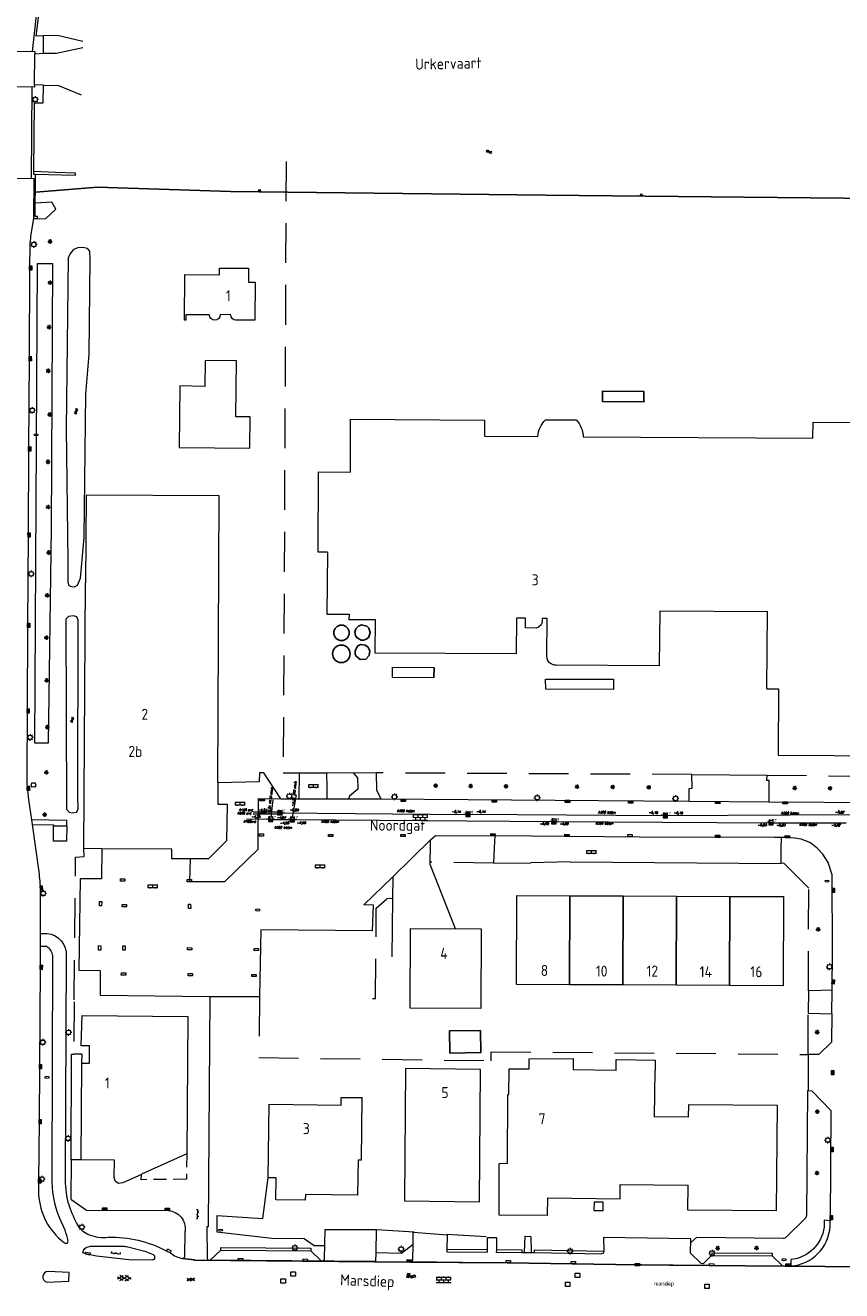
# Model space of a CAD drawing. Extents: x 168769 to 512904, y 516715 to 1559940.
# Tile 15 of 186: x 170345 to 170530, y 518655 to 518942. Entities that reach past the tile are written whole.
import ezdxf
from ezdxf.enums import TextEntityAlignment as Align

# ---------------------------------------------------------------- set-up
doc = ezdxf.new("R2010")
doc.units = 0
doc.header["$MEASUREMENT"] = 0
doc.linetypes.add('HIDDEN', pattern=[4.5, 3, -1.5])
doc.linetypes.add('LP', pattern=[14, 9, -5])
doc.layers.get('0').update_dxf_attribs({"linetype": 'CONTINUOUS'})
for name, color, linetype, lineweight in [('B01_HOOFDGEBOUW', 10, 'CONTINUOUS', 0), ('B02_bijgebouw', 12, 'CONTINUOUS', 0), ('B04_KUNSTWERK', 32, 'CONTINUOUS', 0), ('B07_scheidingsmuur', 14, 'CONTINUOUS', 25), ('B17_Overbouw', 10, 'HIDDEN', 0), ('H01_HOOGTEPUNT', 7, 'CONTINUOUS', 18), ('H01_SYMBOOL', 7, 'CONTINUOUS', 18), ('Q04_wegmarkering', 7, 'CONTINUOUS', 0), ('Q07_KADEMUUR', 7, 'CONTINUOUS', 0), ('Q21_LANTAARNPAAL', 7, 'CONTINUOUS', 18), ('Q23_kolk', 7, 'CONTINUOUS', 18), ('Q26_BOOM', 7, 'CONTINUOUS', 18), ('Q28_rioolput', 7, 'CONTINUOUS', 18), ('Q29_Verkeerslicht', 7, 'CONTINUOUS', 0), ('Q722_RIOOLPUT_RWA', 5, 'CONTINUOUS', 18), ('Q723_RIOOLPUT_DWA', 32, 'CONTINUOUS', 18), ('Q92_BRANDKRAAN', 7, 'CONTINUOUS', 0), ('Q96_STRAATKOLK', 7, 'CONTINUOUS', 0), ('Q97_TROTTOIRKOLK', 7, 'CONTINUOUS', 0), ('Ri-nw-DWA-bob-hoogtes', 1, 'CONTINUOUS', 0), ('Ri-nw-RWA-bob-hoogtes', 4, 'CONTINUOUS', 0), ('S01_symb_gesloten_verh', 7, 'CONTINUOUS', 0), ('S02_symb_open_verh', 7, 'CONTINUOUS', 13), ('T03_HEK', 34, 'CONTINUOUS', 0), ('T09_INSTEEKSLOOT', 72, 'CONTINUOUS', 0), ('T51_CULTUURSCHEIDING', 3, 'CONTINUOUS', 0), ('V00_kant_verharding', 252, 'CONTINUOUS', 0), ('V03_kant_tegel_verh', 254, 'CONTINUOUS', 13)]:
    doc.layers.add(name, color=color, linetype=linetype, lineweight=lineweight)
for name, color, linetype in [('B14_dakrand_bijgebouw', 30, 'CONTINUOUS'), ('S01_Asfalt', 7, 'CONTINUOUS'), ('S04_Talud', 7, 'CONTINUOUS'), ('S05_Water', 132, 'CONTINUOUS'), ('T20_TALUD', 34, 'CONTINUOUS'), ('V011_Kant_asfalt_verh', 7, 'CONTINUOUS'), ('Z02_Huisnummer', 253, 'CONTINUOUS'), ('Z06_STRAATNAAM', 7, 'CONTINUOUS'), ('Z07_WATERLOOPNAAM', 7, 'CONTINUOUS')]:
    doc.layers.add(name, color=color, linetype=linetype)
doc.styles.add('ISO', font='italic.shx')
doc.styles.add('ISOCP', font='isocp.shx', dxfattribs={"height": 1.8})
doc.styles.get("Standard").update_dxf_attribs({"font": 'ISOB.SHX'})

# ---------------------------------------------------------------- blocks, each defined once
blk = doc.blocks.new('Q21')
at = {"color": 0}
for points in [[(-1.5, 0), (-1, 0)], [(-1.06, 1.06), (-0.71, 0.71)], [(0, 1.5), (0, 1)], [(1.06, 1.06), (0.71, 0.71)], [(1.5, 0), (1, 0)], [(-1.06, -1.06), (-0.71, -0.71)], [(0, -1.5), (0, -1)], [(1.06, -1.06), (0.71, -0.71)]]:
    blk.add_lwpolyline(points, dxfattribs=at)
blk.add_circle((0, 0), 1, dxfattribs=at)
blk = doc.blocks.new('Q26')
at = {"color": 0}
for p, q in [((-1, 0), (1, 0)), ((-0.7, 0.7), (0.7, -0.7)), ((0.7, 0.7), (-0.7, -0.7)), ((0, 1), (0, -1))]:
    blk.add_line(p, q, dxfattribs=at)
blk = doc.blocks.new('Q23')
at = {"color": 0}
blk.add_lwpolyline([(0.99, -0.5), (-0.99, -0.5), (-0.99, 0.5), (0.99, 0.5), (0.99, -0.5)], dxfattribs=at)
blk = doc.blocks.new('Q96')
for p, q in [((-1, 0.88), (1, 0.88)), ((-1, 0.75), (1, 0.75)), ((-1, 0.63), (1, 0.63)), ((-1, 0.5), (1, 0.5)), ((-1, 0.38), (1, 0.38)), ((-1, 0.25), (1, 0.25)), ((-1, 0.12), (1, 0.12))]:
    blk.add_line(p, q)
at = {"color": 0}
blk.add_lwpolyline([(1, 1), (1, 0), (-1, 0), (-1, 1), (1, 1)], dxfattribs=at)
blk = doc.blocks.new('Q92')
at = {"color": 0}
blk.add_ellipse((0, 0), major_axis=(-0.991, 0), ratio=0.499983, start_param=1.570796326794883, end_param=7.853981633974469, dxfattribs=at)
blk = doc.blocks.new('S024')
at = {"color": 0}
for p, q in [((0, 1.2), (6.7, 1.2)), ((0, 0), (6.7, 0)), ((0.2, 1.2), (0.2, 0)), ((1.25, 1.5), (1.25, 1.2)), ((1.25, 0), (1.25, -1.2)), ((2.3, 1.2), (2.3, 0)), ((3.35, 1.5), (3.35, 1.2)), ((3.35, 0), (3.35, -1.2)), ((4.4, 1.2), (4.4, 0)), ((5.45, 1.5), (5.45, 1.2)), ((5.45, 0), (5.45, -1.2)), ((6.5, 1.2), (6.5, 0)), ((0, -1.2), (6.7, -1.2)), ((0.2, -1.2), (0.2, -1.5)), ((2.3, -1.2), (2.3, -1.5)), ((4.4, -1.2), (4.4, -1.5)), ((6.5, -1.2), (6.5, -1.5))]:
    blk.add_line(p, q, dxfattribs=at)
blk = doc.blocks.new('S022')
at = {"color": 0}
for p, q in [((0.01, 1.15), (0.31, 1.15)), ((0.31, -2.3), (0.31, 2.3)), ((0.31, 2.1), (1.51, 2.1)), ((0.31, 0), (1.51, 0)), ((1.51, -2.3), (1.51, 2.3)), ((1.51, 1.05), (1.81, 1.05)), ((0.01, -1.15), (0.31, -1.15)), ((0.31, -2.1), (1.51, -2.1)), ((1.51, -1.05), (1.81, -1.05))]:
    blk.add_line(p, q, dxfattribs=at)
blk = doc.blocks.new('S05')
at = {"color": 0}
for p, q in [((0.08, 0.3), (0.38, 0.59)), ((0.11, -0.19), (0.41, 0.09)), ((0.38, 0.59), (0.68, 0.71)), ((0.41, 0.09), (0.71, 0.21)), ((0.68, 0.71), (1.01, 0.62)), ((0.71, 0.21), (1.02, 0.12)), ((1.01, 0.62), (1.33, 0.37)), ((1.02, 0.12), (1.36, -0.12)), ((1.33, 0.37), (1.66, 0.13)), ((1.66, 0.13), (1.97, 0.04)), ((1.97, 0.04), (2.28, 0.16)), ((2.28, 0.16), (2.58, 0.44)), ((1.36, -0.12), (1.68, -0.37)), ((1.68, -0.37), (2, -0.46)), ((2, -0.46), (2.31, -0.33)), ((2.31, -0.33), (2.61, -0.05))]:
    blk.add_line(p, q, dxfattribs=at)
blk = doc.blocks.new('S04')
at = {"color": 0}
for p, q in [((0, 0.5), (0.5, 0.5)), ((0, 0.25), (1, 0.25)), ((0, 0), (0.5, 0)), ((0, -0.25), (1, -0.25)), ((0, -0.5), (0.5, -0.5))]:
    blk.add_line(p, q, dxfattribs=at)
blk = doc.blocks.new('Q28')
at = {"color": 0}
blk.add_lwpolyline([(1, 1), (1, -1), (-1, -1), (-1, 1)], close=True, dxfattribs=at)
blk = doc.blocks.new('Q97')
blk.add_hatch(color=256).paths.add_polyline_path([(-1, 1), (-1, 0), (1, 1)])
blk.add_line((1, 1), (-1, 0))
at = {"color": 0}
for points in [[(-1, 0), (-1, 1), (1, 1), (1, 0), (-1, 0)], [(0, 0.8), (0, 1)]]:
    blk.add_lwpolyline(points, dxfattribs=at)
blk = doc.blocks.new('Q29')
at = {"color": 0}
for p, q in [((-1, 1), (-0.7, 0.7)), ((1, 1), (0.7, 0.7)), ((-0.7, -0.7), (-1, -1)), ((0.7, -0.7), (1, -1))]:
    blk.add_line(p, q, dxfattribs=at)
blk.add_circle((0, 0), 1, dxfattribs=at)
blk = doc.blocks.new('S026')
for p, q in [((0, 0), (4.4, 0)), ((0.2, 0.5), (0.2, 0)), ((1.2, 0), (1.2, -0.5)), ((2.2, 0.5), (2.2, 0)), ((3.2, 0), (3.2, -0.5)), ((4.2, 0.5), (4.2, 0))]:
    blk.add_line(p, q)
blk = doc.blocks.new('S016')
at = {"color": 0, "linetype": 'Continuous'}
for points in [[(0.01, -0.38), (2.65, 1.15)], [(2.65, -1.15), (0.01, 0.38)], [(5.07, -1.15), (1.09, 1.15)], [(1.09, -1.15), (5.07, 1.15)], [(6.16, -0.38), (3.51, 1.15)], [(3.51, -1.15), (6.16, 0.37)]]:
    blk.add_lwpolyline(points, dxfattribs=at)
blk = doc.blocks.new('ASFALT4')
for points in [[(0.402, 1.1), (-3.41, -1.1)], [(0.4, -1.1), (-3.408, 1.1)], [(-2.596, 1.1), (-3.4, 0.636)], [(-0.41, -1.1), (3.402, 1.1)], [(3.396, -1.1), (-0.408, 1.1)], [(3.4, 0.63), (2.588, 1.1)], [(-2.6, -1.1), (-3.4, -0.638)], [(2.59, -1.1), (3.4, -0.632)]]:
    blk.add_lwpolyline(points)
blk = doc.blocks.new('Q722')
for points in [[(-1, 1), (1, -1)], [(-1, -1), (1, -1), (1, 1), (-1, 1), (-1, -1)], [(-0.8, 0.8), (-1, 0.8)], [(-0.6, 0.6), (-1, 0.6)], [(-0.4, 0.4), (-1, 0.4)], [(-0.2, 0.2), (-1, 0.2)], [(-1, 0), (0, 0)], [(0.2, -0.2), (-1, -0.2)], [(0.4, -0.4), (-1, -0.4)], [(0.6, -0.6), (-1, -0.6)], [(0.8, -0.8), (-1, -0.8)]]:
    blk.add_lwpolyline(points)
blk = doc.blocks.new('HPUNT')
blk.add_circle((0, 0), 0.267)
blk = doc.blocks.new('Q723')
for points in [[(-1, 1), (1, -1)], [(-1, -1), (1, 1)], [(-1, -1), (1, -1), (1, 1), (-1, 1), (-1, -1)], [(0.8, 0.8), (-0.8, 0.8)], [(0.6, 0.6), (-0.6, 0.6)], [(0.4, 0.4), (-0.4, 0.4)], [(0.2, 0.2), (-0.2, 0.2)], [(0.8, -0.8), (-0.8, -0.8)], [(0.6, -0.6), (-0.6, -0.6)], [(0.4, -0.4), (-0.4, -0.4)], [(0.2, -0.2), (-0.2, -0.2)]]:
    blk.add_lwpolyline(points)

msp = doc.modelspace()

# ---------------------------------------------------------------- linework, layer by layer
at = {"layer": 'B01_HOOFDGEBOUW'}
for p, q in [((170418.32, 518852.78), (170418.27, 518840.79)), ((170413.12, 518822.61), (170413.03, 518808.61)), ((170413.03, 518808.61), (170418.03, 518808.58)), ((170418.03, 518808.58), (170418.02, 518807.33))]:
    msp.add_line(p, q, dxfattribs=at)
for points in [[(170388.67, 518885.55), (170388.68, 518887.04), (170395.24, 518887.01), (170395.23, 518883.84), (170396.72, 518883.83)], [(170396.72, 518883.83), (170396.7, 518875.23)], [(170396.7, 518875.23), (170392.31, 518875.24)], [(170418.32, 518852.78), (170448.78, 518852.6), (170448.75, 518848.93), (170460.86, 518848.86)], [(170471.14, 518848.79), (170523.25, 518848.48), (170523.27, 518852.15), (170551.22, 518852.01), (170551.09, 518827.07), (170553.63, 518827.07), (170553.4, 518791.47)], [(170413.12, 518822.67), (170411.02, 518822.69), (170411.14, 518840.84), (170418.27, 518840.79)], [(170388.29, 518770.38), (170388.58, 518835.44), (170358.43, 518835.58), (170358.25, 518815.68)], [(170361.98, 518755.42), (170357.9, 518755.45), (170358.25, 518815.68)], [(170488.5, 518809.33), (170512.92, 518809.17)], [(170512.82, 518791.68), (170512.92, 518809.17)], [(170458.04, 518807.68), (170455.98, 518807.7), (170455.93, 518799.61), (170423.99, 518799.77), (170424.04, 518807.31), (170418.02, 518807.33)], [(170461.87, 518807.64), (170461.87, 518806.78), (170461.64, 518806.16), (170460.98, 518805.62), (170460.45, 518805.44), (170458.03, 518805.47), (170458.04, 518807.68)], [(170512.82, 518791.68), (170515.45, 518791.67), (170515.37, 518776.63), (170553.39, 518776.43), (170553.4, 518791.47)], [(170388.29, 518770.38), (170388.26, 518765.49), (170390.43, 518765.49), (170390.23, 518757.2), (170386.13, 518753.15), (170382.02, 518753.13)], [(170382.02, 518753.13), (170377.83, 518753.12), (170377.82, 518755.31), (170361.98, 518755.42)], [(170468.05, 518724.6), (170455.98, 518724.65), (170456.07, 518744.82), (170468.15, 518744.77)], [(170468.15, 518744.77), (170480.24, 518744.73)], [(170480.24, 518744.73), (170492.33, 518744.68)], [(170492.33, 518744.68), (170504.43, 518744.63)], [(170504.43, 518744.63), (170516.57, 518744.58), (170516.46, 518724.38)], [(170431.97, 518737.33), (170448.02, 518737.24), (170447.91, 518719.18), (170431.87, 518719.28), (170431.97, 518737.33)], [(170480.14, 518724.54), (170468.05, 518724.6)], [(170492.23, 518724.49), (170480.14, 518724.54)], [(170504.33, 518724.44), (170492.23, 518724.49)], [(170516.46, 518724.38), (170504.33, 518724.44)], [(170357.47, 518706.82), (170359.17, 518706.8), (170359.21, 518710.74), (170357.31, 518710.76), (170357.5, 518717.62), (170381.5, 518717.39)], [(170381.5, 518717.39), (170381.22, 518686.25)], [(170357.26, 518684.9), (170357.47, 518706.82)], [(170447.61, 518675.4), (170447.87, 518705.4), (170430.86, 518705.61), (170430.62, 518675.6), (170447.61, 518675.4)], [(170454.07, 518699.69), (170454.27, 518699.69), (170454.34, 518705.55), (170458.92, 518705.49), (170458.92, 518707.83), (170468.89, 518707.85), (170468.89, 518705.38)], [(170468.89, 518705.38), (170478.59, 518705.25), (170478.62, 518707.65), (170487.49, 518707.52), (170487.46, 518705.12)], [(170487.31, 518694.61), (170487.46, 518705.12)], [(170453.94, 518684.11), (170454.07, 518699.69)], [(170420.12, 518684.87), (170419.99, 518676.87), (170408.13, 518677.06), (170408.11, 518675.75), (170401.42, 518675.84), (170401.49, 518680.83), (170399.73, 518680.85), (170399.96, 518697.5)], [(170399.96, 518697.5), (170416.25, 518697.27)], [(170416.25, 518697.27), (170416.25, 518699.03), (170421.05, 518699.03)], [(170420.12, 518684.87), (170420.9, 518684.86), (170421.05, 518699.03)], [(170495.06, 518694.57), (170495.07, 518697.43), (170515.12, 518697.32), (170514.93, 518673.32), (170494.9, 518673.47), (170494.94, 518679.17)], [(170495.01, 518694.57), (170487.31, 518694.61)], [(170381.22, 518686.25), (170370.97, 518681.62), (170370.94, 518681.6)], [(170364.85, 518684.85), (170357.26, 518684.9)], [(170370.94, 518681.6), (170366.75, 518679.71), (170365.79, 518679.56), (170365, 518680.08), (170364.8, 518680.88), (170364.85, 518684.85)], [(170463.07, 518672.26), (170452.06, 518672.37), (170452.12, 518684.1)], [(170452.12, 518684.1), (170453.94, 518684.11)], [(170463.08, 518672.27), (170463.12, 518676.3), (170479.52, 518676.09), (170479.54, 518679.32), (170494.94, 518679.17)], [(170475.64, 518673.39), (170475.65, 518675.27), (170473.61, 518675.28), (170473.59, 518673.4), (170475.64, 518673.39)]]:
    msp.add_lwpolyline(points, dxfattribs=at)
for points in [[(170392.31, 518875.24, -0.391287), (170391.22, 518876.44), (170388.84, 518876.51, -0.976089), (170386.33, 518876.46), (170381.01, 518876.48), (170381.01, 518875.29), (170380.7, 518875.29), (170380.77, 518885.6), (170388.67, 518885.55)], [(170460.86, 518848.86, -0.187848), (170462.58, 518852.68), (170469.54, 518852.63, -0.184646), (170471.14, 518848.79)], [(170488.5, 518809.33), (170488.5, 518809.33), (170488.34, 518796.89), (170465, 518797.03, -0.424871), (170462.89, 518799.02), (170462.94, 518807.63), (170461.87, 518807.64)]]:
    msp.add_lwpolyline(points, format="xyb", dxfattribs=at)
msp.add_lwpolyline([(170353.98, 518757.11), (170350.98, 518757.12), (170351, 518760.62), (170354, 518760.61)], close=True, dxfattribs=at)
at = {"layer": 'B02_bijgebouw'}
for points in [[(170379.54, 518846.4), (170395.57, 518846.23), (170395.64, 518853.32), (170392.39, 518853.35), (170392.53, 518866.06), (170385.42, 518866.14), (170385.36, 518860.25), (170379.66, 518860.38), (170379.54, 518846.4)], [(170437.3, 518794.19), (170427.88, 518794.24), (170427.89, 518796.59), (170437.34, 518796.54)], [(170477.98, 518791.55), (170462.69, 518791.6), (170462.63, 518793.9), (170477.99, 518793.84), (170477.98, 518791.55)]]:
    msp.add_lwpolyline(points, dxfattribs=at)
at = {"layer": 'B04_KUNSTWERK'}
for points in [[(170348.72, 518939.69), (170347.05, 518939.67), (170347.8, 518945.6), (170349.59, 518945.64), (170349.59, 518948.59), (170348.1, 518948.62), (170348.97, 518956.8)], [(170357.7, 518938.41), (170351.9, 518939.77), (170348.72, 518939.69)], [(170348.77, 518935.77), (170348.72, 518939.69)], [(170334.54, 518935.77), (170334.55, 518936.27), (170346.79, 518936.16), (170346.78, 518935.66)], [(170346.69, 518928.61), (170346.78, 518935.66), (170348.77, 518935.77)], [(170348.77, 518935.77), (170351.69, 518935.77), (170357.7, 518937.1)], [(170346.69, 518928.61), (170346.68, 518928.11), (170334.5, 518928.18), (170334.5, 518928.69)], [(170346.53, 518909.01), (170346.73, 518924.52), (170348.66, 518924.56), (170348.72, 518928.51)], [(170348.72, 518928.51), (170346.69, 518928.61)], [(170348.72, 518928.51), (170352.11, 518928.49), (170357.25, 518926.35)], [(170346.94, 518908.24), (170346.52, 518908.26), (170346.53, 518909.01)], [(170334.2, 518898.36), (170334.26, 518907.46), (170346.54, 518907.38), (170346.49, 518898.28), (170347.39, 518898.27), (170347.38, 518898.75), (170346.89, 518898.74), (170346.94, 518908.24)]]:
    msp.add_lwpolyline(points, dxfattribs=at)
at = {"layer": 'B07_scheidingsmuur'}
for points in [[(170468.15, 518744.77), (170468.15, 518744.73), (170468.05, 518724.6)], [(170480.14, 518724.54), (170480.24, 518744.67), (170480.24, 518744.73)], [(170492.33, 518744.68), (170492.33, 518744.62), (170492.23, 518724.49)], [(170504.33, 518724.44), (170504.43, 518744.56), (170504.43, 518744.63)]]:
    msp.add_lwpolyline(points, dxfattribs=at)
at = {"layer": 'B14_dakrand_bijgebouw'}
for points in [[(170475.5, 518856.79), (170484.9, 518856.73), (170484.91, 518859.08), (170475.51, 518859.14), (170475.5, 518856.79)], [(170422.55, 518803.35), (170422.86, 518804.43), (170422.53, 518805.43), (170422.05, 518805.89), (170420.86, 518806.16), (170420.21, 518805.89), (170419.61, 518805.27), (170419.38, 518804.55), (170419.51, 518803.78), (170419.82, 518803.28), (170420.82, 518802.71), (170421.4, 518802.71), (170422.11, 518802.99), (170422.55, 518803.35)], [(170422.55, 518803.35), (170422.86, 518804.43), (170422.53, 518805.43), (170422.05, 518805.89), (170420.86, 518806.16), (170420.21, 518805.89), (170419.61, 518805.27), (170419.38, 518804.55), (170419.51, 518803.78), (170419.82, 518803.28), (170420.82, 518802.71), (170421.4, 518802.71), (170422.11, 518802.99), (170422.55, 518803.35)], [(170421.84, 518798.43), (170422.6, 518799.23), (170422.78, 518800.28), (170422.32, 518801.19), (170421.72, 518801.59), (170420.63, 518801.69), (170419.94, 518801.35), (170419.39, 518800.3), (170419.42, 518799.53), (170419.65, 518799.05), (170420.59, 518798.33), (170421.84, 518798.43)], [(170421.84, 518798.43), (170422.6, 518799.23), (170422.78, 518800.28), (170422.32, 518801.19), (170421.72, 518801.59), (170420.63, 518801.69), (170419.94, 518801.35), (170419.39, 518800.3), (170419.42, 518799.53), (170419.65, 518799.05), (170420.59, 518798.33), (170421.84, 518798.43)], [(170437.34, 518796.54), (170437.3, 518794.19)], [(170447.89, 518714.19), (170447.96, 518709.25), (170440.93, 518709.1), (170440.83, 518714.14), (170447.89, 518714.19)]]:
    msp.add_lwpolyline(points, dxfattribs=at)
for points in [[(170418.07, 518804.36, 1), (170414.57, 518804.36, 1), (170418.07, 518804.36)], [(170418.29, 518799.61, 1), (170414.29, 518799.61, 1), (170418.29, 518799.61)]]:
    msp.add_lwpolyline(points, format="xyb", dxfattribs=at)
at = {"layer": 'B17_Overbouw'}
msp.add_lwpolyline([(170381.22, 518686.25), (170381.17, 518680.49), (170370.92, 518680.39), (170370.94, 518681.6)], dxfattribs=at)
at = {"layer": 'Q04_wegmarkering'}
for points in [[(170424.03, 518661.85), (170386.31, 518662.14)], [(170490.16, 518661.01), (170432.05, 518661.76)], [(170490.69, 518661), (170516.34, 518660.83)]]:
    msp.add_lwpolyline(points, dxfattribs=at)
at = {"layer": 'Q07_KADEMUUR'}
for points in [[(170346.53, 518909.01), (170351.46, 518908.81)], [(170351.46, 518908.81), (170355.91, 518908.63)], [(170355.9, 518908.03), (170346.94, 518908.24)], [(170355.91, 518908.63), (170355.9, 518908.03)]]:
    msp.add_lwpolyline(points, dxfattribs=at)
at = {"layer": 'Ri-nw-DWA-bob-hoogtes'}
for p, q in [((170401.85, 518763.75), (170396.29, 518763.75)), ((170401.84, 518763.29), (170396.31, 518763.28)), ((170402.35, 518763.56), (170445.01, 518763.22)), ((170489.77, 518762.91), (170445.01, 518763.22)), ((170532.17, 518763.1), (170489.77, 518762.91))]:
    msp.add_line(p, q, dxfattribs=at)
at = {"layer": 'Ri-nw-RWA-bob-hoogtes'}
for p, q in [((170400.34, 518762.57), (170400.83, 518766.48)), ((170405.22, 518762.51), (170406.12, 518767.63)), ((170399.74, 518762.08), (170394.76, 518762.13)), ((170400.24, 518762.07), (170405.16, 518762.02)), ((170405.16, 518762.02), (170464.49, 518761.6)), ((170464.49, 518761.6), (170513.75, 518761.33)), ((170513.75, 518761.33), (170530.8, 518761.3))]:
    msp.add_line(p, q, dxfattribs=at)
at = {"layer": 'T03_HEK', "linetype": 'LP'}
for points in [[(170403.77, 518911.23), (170403.1, 518772.64)], [(170403.1, 518772.64), (170406.82, 518772.65)], [(170419.07, 518772.58), (170412.92, 518772.6)], [(170495.81, 518772.25), (170424.26, 518772.61)], [(170512.77, 518772.11), (170628.27, 518771.05)], [(170355.68, 518721.19), (170356.01, 518753.51), (170357.99, 518753.66), (170357.9, 518755.45)], [(170450.81, 518752.12), (170436.47, 518752.38)], [(170468.18, 518752.44), (170459.26, 518752.24)], [(170522.21, 518723.21), (170522.29, 518746.49), (170516.63, 518752.16), (170516.06, 518752.06)], [(170423.33, 518721.45), (170424.03, 518721.48), (170424.21, 518741.98), (170426.63, 518744.07)], [(170355.67, 518720.7), (170355.59, 518708.84)], [(170397.72, 518721.93), (170397.59, 518708.07)], [(170522.15, 518708.79), (170522.15, 518718.11)], [(170357.47, 518706.82), (170357.49, 518708.82), (170355.59, 518708.84)], [(170397.59, 518708.07), (170450.25, 518707.37), (170450.26, 518709.4), (170522.15, 518708.79)], [(170432.82, 518668.53), (170424.34, 518669.02)], [(170440.17, 518668.01), (170449.47, 518667.47)]]:
    msp.add_lwpolyline(points, dxfattribs=at)
at = {"layer": 'T09_INSTEEKSLOOT'}
for points in [[(170356.51, 518891.66), (170355.54, 518891.26), (170354.71, 518890.22), (170354.35, 518889.32), (170353.91, 518850.61), (170354.29, 518820.72), (170354.23, 518815.89), (170354.52, 518815.07), (170355.23, 518814.8), (170355.94, 518814.87), (170356.44, 518815.14), (170357.1, 518816.76), (170357.99, 518825.96), (170358.32, 518858.51), (170359.1, 518867.56), (170359.36, 518889.1), (170359.23, 518890.92), (170358.72, 518891.48), (170357.68, 518891.71), (170356.51, 518891.66)], [(170355.3, 518763.58), (170356.31, 518763.73), (170356.64, 518764.47), (170356.52, 518767.27), (170356.59, 518807.22), (170356.31, 518808.01), (170355.51, 518808.24), (170354.45, 518808.07), (170353.83, 518807.49), (170353.96, 518764.42), (170354.53, 518763.73), (170355.3, 518763.58)]]:
    msp.add_lwpolyline(points, dxfattribs=at)
at = {"layer": 'T20_TALUD'}
msp.add_lwpolyline([(170347, 518904.29), (170360.99, 518905.38), (170391.17, 518904.44), (170462.74, 518903.56), (170567.57, 518902.53)], dxfattribs=at)
at = {"layer": 'T51_CULTUURSCHEIDING'}
for points in [[(170347.39, 518898.27), (170349.16, 518898.25), (170351.51, 518900.38), (170350.6, 518902.03), (170346.9, 518901.8)], [(170349.78, 518779.33), (170346.78, 518779.35), (170347.39, 518888.08), (170350.81, 518888.08)], [(170350.81, 518888.08), (170350.46, 518828.03), (170349.78, 518779.33)], [(170354.98, 518684.91), (170355.13, 518708.84)], [(170355.13, 518708.84), (170355.59, 518708.84)], [(170398.5, 518671.58), (170399.71, 518680.85)], [(170388.08, 518672.31), (170388.05, 518668.61), (170400.5, 518667.12), (170407.89, 518667.04), (170410.11, 518665.45), (170412.45, 518665.5)], [(170388.08, 518672.31), (170398.5, 518671.58)], [(170424.08, 518663.89), (170429.93, 518663.75), (170432.55, 518665.74)]]:
    msp.add_lwpolyline(points, dxfattribs=at)
at = {"layer": 'V00_kant_verharding'}
for p, q in [((170527.45, 518711.54), (170524.59, 518708.76)), ((170522.19, 518708.76), (170522.13, 518700.5)), ((170524.59, 518708.76), (170522.19, 518708.76)), ((170527.34, 518696.07), (170527.17, 518671.1)), ((170525.82, 518671.19), (170525.76, 518669.66)), ((170527.17, 518671.1), (170525.82, 518671.19))]:
    msp.add_line(p, q, dxfattribs=at)
for points in [[(170348.66, 518958.57), (170346.16, 518936.17)], [(170346.02, 518907.38), (170346.18, 518928.11)], [(170346.49, 518898.28), (170345.82, 518894.3)], [(170345.62, 518892.29), (170345.58, 518887.06), (170345.48, 518866.55), (170345.35, 518846.07), (170345.23, 518826.57), (170345.13, 518806.09), (170345.02, 518786.63), (170344.93, 518772.38)], [(170402.56, 518766.77), (170398.74, 518772.63), (170397.75, 518772.66), (170397.68, 518770.62), (170388.29, 518770.38)], [(170406.76, 518766.76), (170406.82, 518772.65), (170412.92, 518772.6), (170412.97, 518769.16), (170413, 518766.73)], [(170419.07, 518772.58), (170419.99, 518771.5), (170420.02, 518768.94), (170418.13, 518767.34), (170417.91, 518766.77), (170425.36, 518766.7), (170424.33, 518768.66), (170424.26, 518772.61), (170419.07, 518772.58)], [(170495.2, 518766.17), (170495.19, 518768.56), (170495.19, 518769.11), (170495.82, 518769.14), (170495.81, 518772.25), (170512.77, 518772.11), (170512.73, 518770.96), (170513.24, 518770.94), (170513.25, 518768.54), (170513.26, 518766.09)], [(170345.34, 518766.53), (170346, 518761.94), (170346.16, 518760.93), (170347.59, 518750.68)], [(170397.45, 518758.8), (170397.54, 518766.78), (170402.56, 518766.77)], [(170402.56, 518766.77), (170406.76, 518766.76)], [(170406.76, 518766.76), (170413, 518766.73)], [(170413, 518766.73), (170417.91, 518766.77)], [(170425.36, 518766.7), (170474.58, 518766.34), (170495.2, 518766.17)], [(170495.2, 518766.17), (170513.26, 518766.09)], [(170513.26, 518766.09), (170563.26, 518765.74), (170576.52, 518765.64)], [(170354, 518760.61), (170354.03, 518761.84), (170346, 518761.94)], [(170346.16, 518760.93), (170350.99, 518760.87)], [(170350.99, 518760.87), (170351, 518760.62)], [(170397.41, 518755.3), (170397.45, 518758.8)], [(170436.54, 518757.41), (170427.97, 518749.06)], [(170442.18, 518737.27), (170436.46, 518751.84), (170436.47, 518752.38), (170436.52, 518755.76), (170436.54, 518757.41)], [(170436.54, 518757.41), (170437.61, 518758.45)], [(170437.61, 518758.45), (170451.07, 518758.33)], [(170451.07, 518758.33), (170450.96, 518755.64), (170450.81, 518752.12), (170459.26, 518752.24)], [(170516.08, 518757.94), (170514.51, 518757.95), (170483.91, 518758.01), (170468.09, 518758.19), (170467.87, 518758.19), (170459.44, 518758.26), (170451.07, 518758.33)], [(170468.18, 518752.44), (170516.06, 518752.06), (170516.07, 518755.46), (170516.08, 518757.94)], [(170527.6, 518723.34), (170527.66, 518732.1), (170527.6, 518749.47), (170526.67, 518752.32), (170525.52, 518754.18), (170524.16, 518755.66), (170522.52, 518756.86), (170520.56, 518757.61), (170519.03, 518757.83), (170516.7, 518757.94), (170516.08, 518757.94)], [(170361.98, 518755.42), (170361.93, 518748.62), (170357.05, 518748.63), (170356.74, 518727.86), (170361.61, 518727.79), (170361.56, 518722.26)], [(170382.02, 518753.13), (170381.85, 518747.99), (170389.85, 518747.97), (170397.41, 518755.3)], [(170421.4, 518742.68), (170427.97, 518749.06)], [(170427.97, 518749.06), (170427.87, 518744.17)], [(170348, 518746.49), (170348.02, 518736.24), (170348, 518733.25)], [(170423.38, 518736.84), (170423.62, 518742.6), (170421.4, 518742.68)], [(170427.87, 518744.17), (170426.63, 518744.07)], [(170427.87, 518744.17), (170427.73, 518730.92)], [(170423.38, 518736.84), (170398.06, 518737.03), (170397.72, 518721.93)], [(170348.02, 518736.24), (170349.54, 518736.24)], [(170348, 518733.25), (170347.98, 518728.51), (170347.82, 518706.04), (170347.73, 518693.56), (170347.64, 518680.09), (170347.61, 518677.82)], [(170349.48, 518733.23), (170348, 518733.25)], [(170350.73, 518681.16), (170350.86, 518731.13)], [(170353.9, 518731.04), (170353.64, 518681.01)], [(170361.56, 518722.26), (170386.44, 518721.93)], [(170527.6, 518723.34), (170525.1, 518723.28), (170522.21, 518723.21), (170522.15, 518718.11), (170524.86, 518718.06), (170527.57, 518718)], [(170527.57, 518718), (170527.6, 518723.34)], [(170386.44, 518721.93), (170386.11, 518669.71)], [(170386.44, 518721.93), (170397.72, 518721.93)], [(170527.57, 518718), (170527.45, 518711.54)], [(170357.26, 518684.9), (170354.98, 518684.91), (170354.92, 518676.01), (170358.51, 518673.52), (170377.02, 518673.4)], [(170353.63, 518668.93), (170352.48, 518671.6)], [(170527.14, 518669.86), (170527.17, 518671.1)], [(170380.76, 518662.99), (170380.84, 518668.76)], [(170386.11, 518669.71), (170385.82, 518669.72), (170385.83, 518662.57)], [(170412.46, 518662.44), (170412.63, 518669.07), (170424.2, 518669.08), (170424.08, 518663.89), (170424.03, 518661.85), (170431.73, 518661.76), (170432.05, 518661.76)], [(170432.51, 518662.22), (170432.55, 518665.74), (170432.57, 518667.56), (170432.58, 518668.46), (170440.3, 518667.92), (170440.25, 518664.61), (170440.24, 518664.01), (170449.44, 518663.95), (170449.45, 518664.55), (170449.47, 518667.3), (170451.47, 518667.28), (170451.46, 518664.54), (170451.43, 518663.93), (170457.2, 518663.89), (170457.81, 518663.88), (170459.32, 518663.87), (170460.12, 518663.86)], [(170352.73, 518666.7), (170353.54, 518666.08)], [(170358.66, 518665.12), (170359.39, 518665.35), (170367.01, 518665.29)], [(170368.16, 518665.11), (170371.71, 518664.19), (170373.58, 518663.45)], [(170386.63, 518662.25), (170388.93, 518664.41), (170388.96, 518665.02), (170409.36, 518664.88), (170409.35, 518664.26)], [(170457.81, 518663.88), (170457.96, 518667.6), (170459.3, 518667.54), (170459.32, 518663.87)], [(170500.28, 518663.83), (170500.26, 518663.19), (170498.38, 518661.34), (170497.89, 518661.38), (170495.51, 518663.76), (170495.55, 518667), (170475.78, 518667.26), (170475.79, 518664.16), (170475.77, 518663.92)], [(170373.39, 518662.13), (170368.15, 518662.2), (170360.75, 518663.04), (170358.59, 518663.48), (170357.69, 518663.78), (170357.78, 518664.34)], [(170376.56, 518664.28), (170377.52, 518663.79)], [(170388.93, 518664.41), (170409.35, 518664.26), (170411.65, 518662.07)], [(170440.25, 518664.61), (170449.45, 518664.55)], [(170451.46, 518664.54), (170457.22, 518664.51), (170457.2, 518663.89)], [(170460.12, 518663.86), (170460.11, 518664.48)], [(170460.11, 518664.48), (170475.79, 518664.16)], [(170460.12, 518663.86), (170475.29, 518663.57)], [(170500.26, 518663.19), (170514.03, 518663.12)], [(170500.28, 518663.83), (170514.01, 518663.76)], [(170514.01, 518663.76), (170514.03, 518663.12)], [(170514.03, 518663.12), (170516.34, 518660.83)], [(170518.2, 518662.27), (170518.23, 518660.84)], [(170349.57, 518657.18), (170354.52, 518657.42), (170354.58, 518659.34), (170349.81, 518659.6)], [(170516.34, 518660.83), (170518.23, 518660.84)]]:
    msp.add_lwpolyline(points, dxfattribs=at)
for points in [[(170345.82, 518894.3, 0.01394), (170345.62, 518892.29)], [(170344.93, 518772.38, 0.038225), (170345.34, 518766.53)], [(170347.59, 518750.68, -0.022455), (170348, 518746.49)], [(170349.54, 518736.24, -0.41025), (170353.9, 518731.04)], [(170350.86, 518731.13, 0.22815), (170349.48, 518733.23)], [(170527.34, 518696.07), (170523.06, 518700.47), (170522.05, 518700.51), (170521.76, 518672.28, -0.185365), (170521.47, 518671.59), (170517.17, 518667.39, -0.218763), (170516.46, 518667.07), (170496.83, 518667.27), (170495.54, 518666.18)], [(170352.48, 518671.6, -0.116225), (170350.73, 518681.16)], [(170353.64, 518681.01, 0.050491), (170354.26, 518675.29)], [(170347.61, 518677.82, 0.219667), (170352.73, 518666.7)], [(170354.26, 518675.29, 0.043347), (170356.32, 518670.4)], [(170377.02, 518673.4, -0.432822), (170380.84, 518668.76)], [(170354.32, 518666.53, 0.038275), (170353.63, 518668.93)], [(170356.32, 518670.4, 0.187181), (170358.81, 518668.08)], [(170358.81, 518668.08, 0.143307), (170363.44, 518667.34)], [(170525.76, 518669.66, -0.352103), (170518.2, 518662.27)], [(170518.23, 518660.84, 0.378577), (170527.14, 518669.86)], [(170353.54, 518666.08, 0.736864), (170354.32, 518666.53)], [(170357.78, 518664.34, -0.209201), (170358.66, 518665.12)], [(170363.44, 518667.34, -0.130115), (170376.56, 518664.28)], [(170367.01, 518665.29, -0.066177), (170368.16, 518665.11)], [(170373.58, 518663.45, -0.710887), (170373.39, 518662.13)], [(170377.52, 518663.79, 0.123531), (170380.29, 518662.55)], [(170380.29, 518662.55, 0.393384), (170380.76, 518662.99)], [(170385.83, 518662.57, 0.296514), (170386.19, 518662.16)], [(170386.19, 518662.16, 0.240698), (170386.63, 518662.25)], [(170411.65, 518662.07, 0.583062), (170412.46, 518662.44)], [(170432.05, 518661.76, 0.369448), (170432.51, 518662.22)], [(170475.77, 518663.92, -0.292599), (170475.29, 518663.57)], [(170349.81, 518659.6, 0.913024), (170349.57, 518657.18)]]:
    msp.add_lwpolyline(points, format="xyb", dxfattribs=at)
at = {"layer": 'V011_Kant_asfalt_verh'}
msp.add_lwpolyline([(170380.29, 518662.55), (170382.96, 518662.22), (170382.97, 518662.12), (170431.97, 518661.71), (170453.89, 518661.56), (170483.39, 518661.08), (170507.89, 518660.83), (170544.15, 518660.6)], dxfattribs=at)

# ---------------------------------------------------------------- block references
at = {"layer": 'H01_SYMBOOL', "xscale": 0.5, "yscale": 0.5, "zscale": 0.5}
for p in [(170402.35, 518763.56), (170445.01, 518763.22), (170489.77, 518762.91), (170400.24, 518762.07), (170405.16, 518762.02), (170464.49, 518761.6), (170513.75, 518761.33)]:
    msp.add_blockref('HPUNT', p, dxfattribs=at)
at = {"layer": 'Q21_LANTAARNPAAL', "xscale": 0.5, "yscale": 0.5}
for p in [(170346.88, 518925.28), (170346.53, 518892.4), (170346.18, 518854.81), (170345.96, 518817.74), (170345.7, 518780.66), (170404.5, 518767.34), (170428.32, 518767.19), (170460.72, 518766.98), (170492.1, 518766.82), (170348.68, 518745.31), (170527, 518728.67), (170354.41, 518713.79), (170348.57, 518711.54), (170354.33, 518689.75), (170526.62, 518689.38), (170348.36, 518680.53), (170357.46, 518669.66), (170405.75, 518664.94), (170429.87, 518664.66), (170468.18, 518664.21), (170500.36, 518663.73)]:
    msp.add_blockref('Q21', p, dxfattribs=at)
at = {"layer": 'Q23_kolk'}
for p, xscale, yscale, rotation in [((170398.12, 518758.53), 0.4999999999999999, 0.4999999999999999, 359.6122901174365), ((170430.26, 518758.42), 0.5, 0.5, 359.9569204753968), ((170481.78, 518758.39), 0.4999999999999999, 0.4999999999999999, 359.6122901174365), ((170366.7, 518748.32), 0.5, 0.5, 359.4830596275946), ((170381.8, 518748.17), 0.4999999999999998, 0.4999999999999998, 179.4399838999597), ((170361.69, 518742.99), 0.4999999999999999, 0.4999999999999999, 268.7939512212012), ((170367.05, 518742.5), 0.5, 0.5, 359.3538343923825), ((170381.87, 518742.34), 0.4999999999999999, 0.4999999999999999, 270.1723176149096), ((170361.49, 518732.95), 0.4999999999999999, 0.4999999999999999, 89.00926948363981), ((170366.99, 518732.93), 0.5, 0.5, 89.65536788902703), ((170381.89, 518732.74), 0.5, 0.5, 359.3538343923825), ((170397.02, 518732.57), 0.5, 0.5, 0.7323121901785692), ((170366.89, 518727.03), 0.5, 0.5, 359.4830596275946), ((170382.03, 518726.87), 0.5, 0.5, 179.3538343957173), ((170396.47, 518726.68), 0.5000000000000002, 0.5000000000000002, 179.2676878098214), ((170358.82, 518663.63), 0.5, 0.5, 349.690029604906), ((170377.17, 518664.28), 0.4999999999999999, 0.4999999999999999, 332.8202657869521), ((170393.42, 518662.26), 0.5, 0.5, 179.0833457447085), ((170408.11, 518662.16), 0.5, 0.5, 179.0833457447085), ((170454.18, 518661.82), 0.5, 0.5, 179.0824283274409), ((170468.92, 518661.58), 0.4999999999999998, 0.4999999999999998, 179.0260655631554), ((170483.44, 518661.12), 0.5, 0.5, 179.0833457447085), ((170500.26, 518661.12), 0.4999999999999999, 0.4999999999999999, 178.3961372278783)]:
    msp.add_blockref('Q23', p, dxfattribs=dict(at, xscale=xscale, yscale=yscale, rotation=rotation))
at = {"layer": 'Q23_kolk', "xscale": 0.5, "yscale": 0.5}
msp.add_blockref('Q23', (170413.85, 518758.42), dxfattribs=at)
at = {"layer": 'Q26_BOOM', "xscale": 0.5, "yscale": 0.5}
for p in [(170350.24, 518893.08), (170350.22, 518883.77), (170350, 518873.67), (170349.81, 518863.77), (170350.15, 518853.86), (170349.75, 518843.14), (170349.77, 518832.87), (170349.9, 518822.59), (170349.58, 518812.86), (170349.41, 518803.29), (170349.46, 518793.6), (170349.61, 518782.98), (170349.41, 518772.72), (170437.66, 518769.74), (170445.6, 518769.62), (170453.61, 518769.58), (170469.75, 518769.49), (170477.84, 518769.42), (170486.02, 518769.36), (170519.13, 518769.18), (170527.12, 518769.12), (170349, 518763.17), (170524.44, 518737.15), (170524.21, 518713.83), (170524.24, 518695.83), (170524.15, 518681.89), (170501.65, 518664.87), (170510.44, 518664.9)]:
    msp.add_blockref('Q26', p, dxfattribs=at)
at = {"layer": 'Q28_rioolput', "xscale": 0.5, "yscale": 0.5}
for p in [(170405.36, 518658.99), (170469.85, 518658.74), (170403.1, 518657.45), (170467.63, 518656.66), (170499.2, 518656.19)]:
    msp.add_blockref('Q28', p, dxfattribs=at)
at = {"layer": 'Q29_Verkeerslicht', "xscale": 0.5, "yscale": 0.5}
msp.add_blockref('Q29', (170346.48, 518769.89), dxfattribs=at)
at = {"layer": 'Q722_RIOOLPUT_RWA', "xscale": 0.5, "yscale": 0.5, "zscale": 0.5}
for p, rotation in [((170400.24, 518762.07), 359.3481460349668), ((170405.16, 518762.02), 359.5953386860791), ((170464.49, 518761.6), 359.6952504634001), ((170513.75, 518761.33), 359.8790592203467)]:
    msp.add_blockref('Q722', p, dxfattribs=dict(at, rotation=rotation))
at = {"layer": 'Q723_RIOOLPUT_DWA'}
for p, xscale, yscale, zscale, rotation in [((170402.35, 518763.56), 0.4999999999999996, 0.4999999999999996, 0.4999999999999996, 178.379069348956), ((170445.01, 518763.22), 0.5, 0.5, 0.5, 179.546016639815), ((170489.77, 518762.91), 0.4999999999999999, 0.4999999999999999, 0.4999999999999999, 179.60706084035)]:
    msp.add_blockref('Q723', p, dxfattribs=dict(at, xscale=xscale, yscale=yscale, zscale=zscale, rotation=rotation))
at = {"layer": 'Q92_BRANDKRAAN', "xscale": 0.5, "yscale": 0.5}
for p in [(170347.07, 518849.27), (170526.44, 518748.08), (170397.3, 518741.52), (170349.53, 518703.62), (170388.89, 518668.95), (170516.66, 518662.27)]:
    msp.add_blockref('Q92', p, dxfattribs=at)
at = {"layer": 'Q96_STRAATKOLK'}
for p, xscale, yscale, rotation in [((170398.3, 518766.78), 0.5, 0.5, 183.6220290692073), ((170430.38, 518766.64), 0.4999999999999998, 0.4999999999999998, 179.6984460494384), ((170450.97, 518766.5), 0.5, 0.5, 179.6553678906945), ((170467.58, 518766.39), 0.4999999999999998, 0.4999999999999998, 179.6122901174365), ((170481.91, 518766.28), 0.4999999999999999, 0.4999999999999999, 179.5261359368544), ((170501.62, 518766.14), 0.4999999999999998, 0.4999999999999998, 179.6984460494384), ((170516.95, 518766.07), 0.4999999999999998, 0.4999999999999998, 179.6122901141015), ((170450.71, 518758.34), 0.5, 0.5, 359.5261359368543), ((170467.48, 518758.19), 0.5, 0.5, 359.5261359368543), ((170501.63, 518757.97), 0.5, 0.5, 359.8707616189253), ((170517.46, 518757.9), 0.4999999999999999, 0.4999999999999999, 357.2408923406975), ((170527.61, 518745.99), 0.5, 0.5, 270.2153966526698), ((170527.61, 518725.26), 0.4999999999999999, 0.4999999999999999, 264.2593933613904), ((170527.48, 518704.64), 0.5, 0.5, 269.6122901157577), ((170527.34, 518687.24), 0.4999999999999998, 0.4999999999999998, 269.4399838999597), ((170362.62, 518673.49), 0.4999999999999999, 0.4999999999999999, 359.6553678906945), ((170376.84, 518673.41), 0.4999999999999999, 0.4999999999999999, 359.6553678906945), ((170527.18, 518671.79), 0.4999999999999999, 0.4999999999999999, 269.4399838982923)]:
    msp.add_blockref('Q96', p, dxfattribs=dict(at, xscale=xscale, yscale=yscale, rotation=rotation))
at = {"layer": 'Q97_TROTTOIRKOLK'}
for p, xscale, yscale, rotation in [((170345.58, 518887.06), 0.4999999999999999, 0.4999999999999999, 270.630228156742), ((170345.48, 518866.55), 0.4999999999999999, 0.4999999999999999, 270.630228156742), ((170345.35, 518846.07), 0.4999999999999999, 0.4999999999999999, 270.630228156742), ((170345.23, 518826.57), 0.4999999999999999, 0.4999999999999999, 270.630228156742), ((170345.13, 518806.09), 0.4999999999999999, 0.4999999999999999, 270.630228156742), ((170345.02, 518786.63), 0.4999999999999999, 0.4999999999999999, 270.630228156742), ((170345.05, 518769.14), 0.4999999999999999, 0.4999999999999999, 270.630228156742), ((170348, 518746.49), 0.5, 0.5, 274.3020111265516), ((170347.98, 518728.51), 0.4999999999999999, 0.4999999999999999, 269.598936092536), ((170347.82, 518706.04), 0.4999999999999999, 0.4999999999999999, 269.598936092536), ((170347.73, 518693.56), 0.4999999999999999, 0.4999999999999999, 269.598936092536), ((170347.64, 518680.09), 0.4999999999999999, 0.4999999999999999, 269.5989360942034), ((170431.73, 518661.76), 0.4999999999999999, 0.4999999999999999, 359.3124836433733), ((170431.74, 518658.62), 0.4999999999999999, 0.4999999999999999, 77.33979352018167), ((170517.62, 518660.84), 0.5, 0.5, 0.1145914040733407), ((170432.59, 518658.21), 0.5, 0.5, 12.70770731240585)]:
    msp.add_blockref('Q97', p, dxfattribs=dict(at, xscale=xscale, yscale=yscale, rotation=rotation))
at = {"layer": 'S01_Asfalt', "xscale": 0.25, "yscale": 0.25, "zscale": 0.25, "rotation": 1.218875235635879}
msp.add_blockref('ASFALT4', (170382.15, 518657.77), dxfattribs=at)
at = {"layer": 'S01_symb_gesloten_verh', "xscale": 0.5, "yscale": 0.5, "rotation": 359.5072684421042}
msp.add_blockref('S016', (170365.51, 518658.09), dxfattribs=at)
at = {"layer": 'S02_symb_open_verh'}
for name, p, xscale, yscale, rotation in [('S022', (170409.98, 518769.14), 0.5000000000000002, 0.5000000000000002, 90), ('S022', (170393.33, 518765.13), 0.5000000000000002, 0.5000000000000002, 90), ('S024', (170432.48, 518762.56), 0.5, 0.5, 359.5919914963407), ('S022', (170473.01, 518754.17), 0.5000000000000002, 0.5000000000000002, 90), ('S022', (170411.49, 518750.93), 0.5000000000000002, 0.5000000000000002, 90), ('S022', (170373.56, 518746.42), 0.5, 0.5, 90.17437792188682), ('S026', (170383.68, 518671.5), 0.4999999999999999, 0.4999999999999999, 89.18629188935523), ('S026', (170364.03, 518663.84), 0.5, 0.5, 353.5572978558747), ('S024', (170437.77, 518657.7), 0.5, 0.5, 359.4010204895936)]:
    msp.add_blockref(name, p, dxfattribs=dict(at, xscale=xscale, yscale=yscale, rotation=rotation))
at = {"layer": 'S04_Talud'}
for p, xscale, yscale, rotation in [((170397.72, 518904.34), 0.5, 0.5, 89.17582656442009), ((170484.35, 518903.37), 0.4999999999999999, 0.4999999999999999, 89.49605823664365)]:
    msp.add_blockref('S04', p, dxfattribs=dict(at, xscale=xscale, yscale=yscale, rotation=rotation))
at = {"layer": 'S05_Water'}
for p, xscale, yscale, rotation in [((170450.47, 518913.44), 0.5, 0.5, 176.1198606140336), ((170356.09, 518855.27), 0.4999999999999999, 0.4999999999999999, 270.6111318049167), ((170355.2, 518785.31), 0.5, 0.5, 269.407964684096)]:
    msp.add_blockref('S05', p, dxfattribs=dict(at, xscale=xscale, yscale=yscale, rotation=rotation))

# ---------------------------------------------------------------- texts
at = {"layer": 'H01_HOOGTEPUNT', "oblique": 15, "width": 0.7125}
for s, p in [('-3.42', (170400.24, 518762.07)), ('-3.41', (170402.35, 518763.56)), ('-3.43', (170405.16, 518762.02)), ('-3.49', (170445.01, 518763.22)), ('-3.57', (170489.77, 518762.91)), ('-3.48', (170464.49, 518761.6)), ('-3.57', (170513.75, 518761.33))]:
    msp.add_text(s, height=0.8, dxfattribs=at).set_placement(p, align=Align.CENTER)
at = {"layer": 'Ri-nw-DWA-bob-hoogtes', "style": 'ISO'}
for s, rotation, p in [('%%C250 pvc', 359.4285, (170392.7, 518763.25)), ('%%C125 pvc', 359.4285, (170393.09, 518764)), ('-5,01', 357.4933, (170397.2, 518763.4)), ('-4,53', 357.4933, (170397.36, 518764.02)), ('-5,09', 357.4933, (170404.5, 518764.02)), ('%%C300 beton', 359.4285, (170428.91, 518763.78)), ('-5,14', 357.4933, (170441.29, 518763.63)), ('-5,14', 357.4933, (170446.89, 518763.64)), ('%%C300 beton', 359.4285, (170474.53, 518763.45)), ('-5,18', 357.4933, (170485.94, 518763.41)), ('-5,18', 357.4933, (170491.66, 518763.34)), ('%%C300 beton', 359.4285, (170516.05, 518763.28)), ('-5,22', 357.4933, (170528.22, 518763.54))]:
    msp.add_text(s, height=0.5, rotation=rotation, dxfattribs=at).set_placement(p)
at = {"layer": 'Ri-nw-RWA-bob-hoogtes', "style": 'ISO'}
for s, rotation, p in [('-4,91 %%C110 drain', 83.8133, (170400.11, 518763.2)), ('-4,51 200 drain', 83.8133, (170405.52, 518765.02)), ('-4,55', 359.4285, (170395.83, 518762.47)), ('-4,94', 359.4285, (170401.65, 518762.26)), ('%%C160pvc', 359.4285, (170394.09, 518761.38)), ('%%C300 beton', 359.4285, (170401.1, 518760.01)), ('-4,98', 359.4285, (170402.34, 518761.04)), ('-4,98', 359.4285, (170406.16, 518761.07)), ('%%C300 beton', 359.4285, (170411.73, 518761.36)), ('-5,00', 359.4285, (170461.26, 518760.89)), ('-5,00', 359.4285, (170465.76, 518760.89)), ('%%C300 beton', 359.4285, (170473.94, 518760.95)), ('-5,03', 359.4285, (170510.66, 518760.59)), ('-5,03', 359.4285, (170514.9, 518760.54)), ('%%C300 beton', 359.4285, (170520.16, 518760.67)), ('-5,02', 359.4285, (170527.39, 518760.57))]:
    msp.add_text(s, height=0.5, rotation=rotation, dxfattribs=at).set_placement(p)
at = {"layer": 'V03_kant_tegel_verh', "width": 0.711111}
msp.add_text('marsdiep', height=0.9, dxfattribs=at).set_placement((170487.29, 518656.36))
at = {"layer": 'Z02_Huisnummer', "style": 'ISOCP'}
for s, p in [('1', (170390.09, 518879.54)), ('3', (170459.46, 518815.14)), ('2', (170370.95, 518784.65)), ('4', (170438.72, 518730.48)), ('8', (170461.51, 518726.58)), ('10', (170474, 518726.44)), ('12', (170485.49, 518726.44)), ('14', (170497.55, 518726.29)), ('16', (170509.04, 518726.29)), ('1', (170362.68, 518701.06)), ('5', (170438.97, 518698.88)), ('7', (170461.03, 518692.95)), ('3', (170407.56, 518690.73))]:
    msp.add_text(s, height=2.5, dxfattribs=at).set_placement(p)
msp.add_text('2b', height=2.5, rotation=359.4754, dxfattribs=at).set_placement((170367.97, 518776.26))
at = {"layer": 'Z06_STRAATNAAM', "style": 'ISOCP'}
for s, rotation, p in [('Noordgat', 359.7708, (170422.76, 518759.53)), ('Marsdiep', 358.1084, (170415.99, 518656.45))]:
    msp.add_text(s, height=2.5, rotation=rotation, dxfattribs=at).set_placement(p)
at = {"layer": 'Z07_WATERLOOPNAAM', "style": 'ISOCP'}
msp.add_text('Urkervaart', height=2.5, rotation=1.2597, dxfattribs=at).set_placement((170433.07, 518932.02))

doc.saveas('drawing.dxf')
